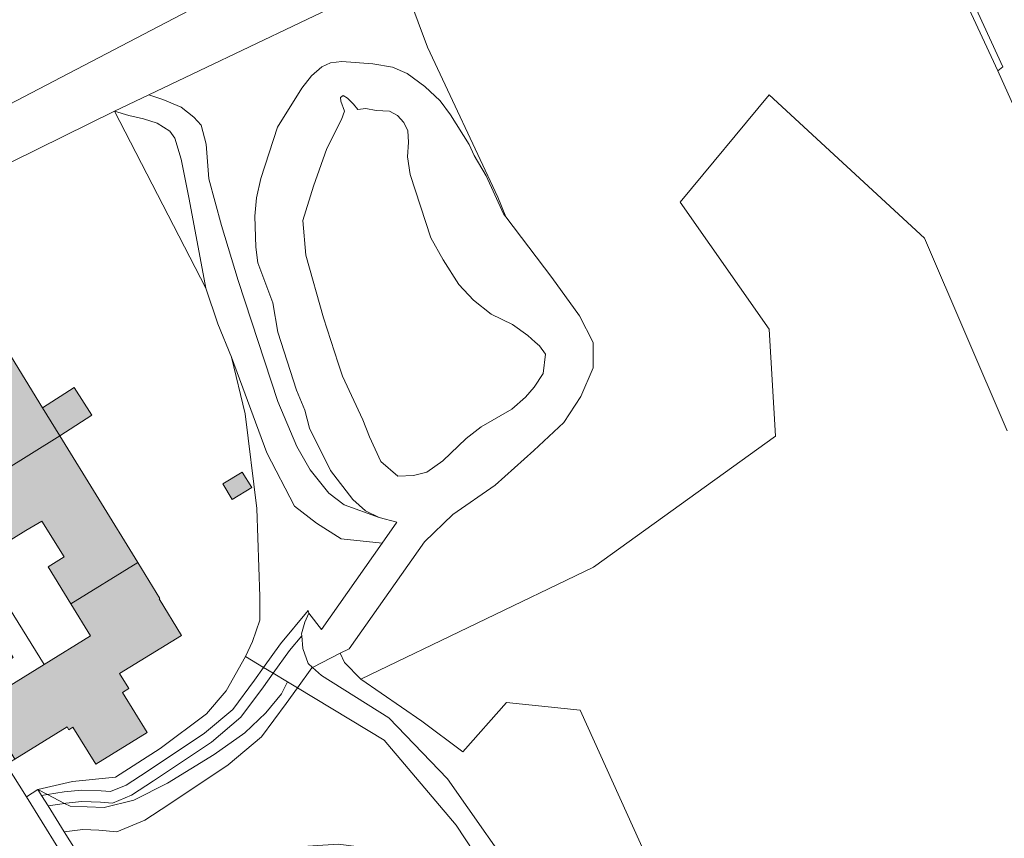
# Model space of a CAD drawing. Header units: metres. Extents: x 187482 to 189800, y 333582 to 335019.
# Tile 162 of 256: x 189237 to 189325, y 333773 to 333846. Entities that reach past the tile are written whole.
import ezdxf

# ---------------------------------------------------------------- set-up
doc = ezdxf.new("R2010")
doc.units = ezdxf.units.M
for name, color, linetype, lineweight in [('B-WE-GR-BEPLANTING_CULTUUR_BODEMBEDEKKER-GV', 252, 'Continuous', 18), ('B-WE-GR-BEPLANTING_CULTUUR_BOSPLANTSOEN-GV', 252, 'Continuous', 18), ('B-WE-GR-BEPLANTING_CULTUUR_HEESTERS-GV', 252, 'Continuous', 18), ('B-WE-GR-BOS_LOOF-GV', 252, 'Continuous', 18), ('B-WE-IE-TERREINAFSCHEIDING_KUNSTMATIG_HEKWERK-G', 252, 'IE-TERREINAFSCHEIDING_KUNSTMATIG-SO', 18), ('B-WE-OG-BEBOUWING-GV', 252, 'Continuous', 18), ('B-WE-OG-TERREIN_BEGROEID-GV', 252, 'Continuous', 18), ('B-WE-OG-TERREIN_ERF-GV', 252, 'Continuous', 18), ('B-WE-OG-WATER_MEER-GV', 252, 'Continuous', 18), ('B-WE-VH-GESLOTENVERHARDING_ASFALT-GV', 252, 'Continuous', 18), ('B-WE-VH-OPENVERHARDING_BETONSTRAATSTEEN-GV', 252, 'Continuous', 18), ('B-WE-VH-OPENVERHARDING_SIERBESTRATING-GV', 252, 'Continuous', 18)]:
    doc.layers.add(name, color=color, linetype=linetype, lineweight=lineweight)
doc.layers.add('B-WE-OG-BEBOUWING-V', color=7, linetype='Continuous', lineweight=18, true_color=0xf0f0f0)
doc.linetypes.add('IE-TERREINAFSCHEIDING_KUNSTMATIG-SO', pattern='A,4,[82,NLCS.SHX,S=0.75,R=90,X=0,Y=0],4,-2', length=10)

msp = doc.modelspace()

# ---------------------------------------------------------------- hatches: boundary and pattern name
at = {"layer": 'B-WE-OG-BEBOUWING-V'}
h = msp.add_hatch(color=256, dxfattribs=at)
h.dxf.hatch_style = 1
h.paths.add_polyline_path([(189224.936, 333811.901), (189230.797, 333802.382), (189240.876, 333808.652), (189239.353, 333811.126), (189236.265, 333816.141), (189230.755, 333812.749), (189229.829, 333814.252), (189229.534, 333814.732)], flags=17)
h = msp.add_hatch(color=256, dxfattribs=at)
h.dxf.hatch_style = 1
h.paths.add_polyline_path([(189239.353, 333811.126), (189240.876, 333808.652), (189243.724, 333810.483), (189242.153, 333812.926)], flags=17)
h = msp.add_hatch(color=256, dxfattribs=at)
h.dxf.hatch_style = 1
h.paths.add_polyline_path([(189241.865, 333793.763), (189247.794, 333797.416), (189240.876, 333808.652), (189230.797, 333802.382), (189233.687, 333797.688), (189237.87, 333800.245), (189239.27, 333801.101), (189241.253, 333797.919), (189239.84, 333797.049)], flags=17)
h = msp.add_hatch(color=256, dxfattribs=at)
h.dxf.hatch_style = 1
h.paths.add_polyline_path([(189257.889, 333804.059), (189257.047, 333805.444), (189255.32, 333804.395), (189256.162, 333803.01)], flags=17)
h = msp.add_hatch(color=256, dxfattribs=at)
h.dxf.hatch_style = 1
h.paths.add_polyline_path([(189241.865, 333793.763), (189243.609, 333790.933), (189239.483, 333788.384), (189233.865, 333784.914), (189236.903, 333780.004), (189241.512, 333782.856), (189241.67, 333782.601), (189242.036, 333782.827), (189244.067, 333779.544), (189248.625, 333782.365), (189246.436, 333785.902), (189246.997, 333786.25), (189246.178, 333787.573), (189251.666, 333790.968), (189249.69, 333794.204), (189249.752, 333794.236), (189247.794, 333797.416)], flags=17)

# ---------------------------------------------------------------- linework, layer by layer
at = {"layer": 'B-WE-GR-BEPLANTING_CULTUUR_BODEMBEDEKKER-GV', "flags": 128}
msp.add_lwpolyline([(189241.264, 333773.564), (189239.833, 333775.85), (189239.256, 333776.772), (189238.932, 333777.29), (189237.909, 333776.652), (189240.71, 333772.161), (189243.186, 333768.115), (189244.269, 333768.763)], close=True, dxfattribs=at)
at = {"layer": 'B-WE-GR-BEPLANTING_CULTUUR_BOSPLANTSOEN-GV', "flags": 128}
for points in [[(189271.059, 333849.53), (189270.535, 333850.929), (189269.589, 333855.388), (189232.347, 333835.908), (189234.373, 333831.854), (189245.725, 333837.439), (189248.755, 333838.885)], [(189271.059, 333849.53), (189248.755, 333838.885), (189249.999, 333838.452), (189251.619, 333837.776), (189252.764, 333836.885), (189253.407, 333836.18), (189253.841, 333834.499), (189254.083, 333831.419), (189255.191, 333827.3), (189256.676, 333822.41), (189260.206, 333811.69), (189261.876, 333807.706), (189263.056, 333805.624), (189264.713, 333803.572), (189266.07, 333802.523), (189269.182, 333801.413), (189267.963, 333802.012), (189266.828, 333802.994), (189264.876, 333805.563), (189263.008, 333809.334), (189262.588, 333810.934), (189261.862, 333812.708), (189260.186, 333817.831), (189259.743, 333820.43), (189258.416, 333823.983), (189258.235, 333825.384), (189258.157, 333828.127), (189258.305, 333829.734), (189258.697, 333831.444), (189260.171, 333836.003), (189262.311, 333839.474), (189263.18, 333840.566), (189264.09, 333841.369), (189264.854, 333841.697), (189265.859, 333841.824), (189268.619, 333841.613), (189270.359, 333841.332), (189271.664, 333840.76), (189273.215, 333839.62), (189274.586, 333838.349), (189275.499, 333837.112), (189277.144, 333834.47), (189277.6, 333833.502), (189278.645, 333831.699), (189280.206, 333828.333), (189280.41, 333828.055), (189279.694, 333829.813), (189273.471, 333843.099)], [(189253.802, 333821.741), (189254.893, 333818.563), (189256.081, 333815.634), (189259.224, 333807.152), (189261.665, 333802.43), (189263.625, 333800.904), (189265.801, 333799.525), (189269.435, 333799.136), (189270.735, 333800.984), (189269.182, 333801.413), (189266.07, 333802.523), (189264.713, 333803.572), (189263.056, 333805.624), (189261.876, 333807.706), (189260.206, 333811.69), (189256.676, 333822.41), (189255.191, 333827.3), (189254.083, 333831.419), (189253.841, 333834.499), (189253.407, 333836.18), (189252.764, 333836.885), (189251.619, 333837.776), (189249.999, 333838.452), (189248.755, 333838.885), (189245.725, 333837.439), (189246.996, 333837.036), (189248.295, 333836.755), (189249.489, 333836.367), (189250.633, 333835.661), (189251.079, 333835.018), (189251.618, 333833.172), (189252.342, 333829.616)], [(189253.802, 333821.741), (189252.342, 333829.616), (189251.618, 333833.172), (189251.079, 333835.018), (189250.633, 333835.661), (189249.489, 333836.367), (189248.295, 333836.755), (189246.996, 333837.036), (189245.725, 333837.439)]]:
    msp.add_lwpolyline(points, close=True, dxfattribs=at)
msp.add_lwpolyline([(189304.563, 333745.499), (189286.982, 333784.339), (189280.461, 333785.002), (189276.591, 333780.644), (189272.954, 333783.367), (189267.541, 333787.073), (189266.104, 333788.558), (189265.732, 333789.373), (189263.282, 333788.123), (189264.054, 333787.41), (189270.03, 333783.652), (189275.238, 333778.263), (189282.242, 333768.267)], dxfattribs=at)
at = {"layer": 'B-WE-GR-BEPLANTING_CULTUUR_HEESTERS-GV', "flags": 128}
msp.add_lwpolyline([(189238.932, 333777.29), (189239.78, 333776.854), (189241.269, 333777.087), (189242.785, 333777.255), (189244.537, 333777.188), (189245.38, 333777.12), (189246.761, 333777.693), (189248.614, 333778.906), (189253.702, 333782.309), (189256.195, 333784.398), (189258.116, 333786.992), (189258.928, 333788.123), (189257.325, 333789.091), (189255.615, 333786.046), (189253.862, 333784.012), (189249.77, 333780.95), (189245.819, 333778.394), (189241.996, 333778.005)], close=True, dxfattribs=at)
msp.add_lwpolyline([(189282.242, 333768.267), (189275.238, 333778.263), (189270.03, 333783.652), (189264.054, 333787.41), (189263.282, 333788.123), (189263.213, 333788.087), (189261.934, 333786.308), (189269.608, 333781.675), (189276.002, 333774.135), (189279.988, 333768.101)], dxfattribs=at)
at = {"layer": 'B-WE-GR-BOS_LOOF-GV'}
for points in [[(189349.122, 333785.126), (189324.004, 333840.987), (189313.988, 333862.564)], [(189271.059, 333849.53), (189273.471, 333843.099), (189279.694, 333829.813), (189280.41, 333828.055), (189284.467, 333822.69), (189286.942, 333819.281), (189288.129, 333816.912), (189288.137, 333814.679), (189287.044, 333812.129), (189285.535, 333809.84), (189282.881, 333807.342), (189279.446, 333804.272), (189275.7, 333801.67), (189273.188, 333799.258), (189266.513, 333789.772), (189265.732, 333789.373), (189266.104, 333788.558), (189267.541, 333787.073), (189288.169, 333797.006), (189304.284, 333808.628), (189303.729, 333818.113), (189295.859, 333829.357), (189303.727, 333838.873), (189317.498, 333826.156), (189324.838, 333809.104)]]:
    msp.add_lwpolyline(points, dxfattribs=at)
at = {"layer": 'B-WE-IE-TERREINAFSCHEIDING_KUNSTMATIG_HEKWERK-G', "ltscale": 0.2, "flags": 128}
for points in [[(189248.755, 333838.885), (189271.059, 333849.53)], [(189245.725, 333837.439), (189248.755, 333838.885)], [(189253.802, 333821.741), (189245.725, 333837.439)], [(189256.081, 333815.634), (189254.893, 333818.563), (189253.802, 333821.741)], [(189257.309, 333810.614), (189256.081, 333815.634)], [(189257.325, 333789.091), (189257.957, 333790.434), (189258.593, 333792.316), (189258.614, 333794.409), (189258.339, 333802.203), (189257.309, 333810.614)], [(189238.932, 333777.29), (189241.996, 333778.005), (189245.819, 333778.394), (189249.77, 333780.95), (189253.862, 333784.012), (189255.615, 333786.046), (189257.325, 333789.091)], [(189258.928, 333788.123), (189257.325, 333789.091)], [(189259.787, 333787.604), (189258.928, 333788.123)], [(189261.046, 333786.844), (189259.787, 333787.604)], [(189261.934, 333786.308), (189261.046, 333786.844)], [(189279.988, 333768.101), (189276.002, 333774.135), (189269.608, 333781.675), (189261.934, 333786.308)], [(189238.932, 333777.29), (189239.256, 333776.772)], [(189239.256, 333776.772), (189239.833, 333775.85)], [(189239.833, 333775.85), (189241.264, 333773.564)], [(189241.264, 333773.564), (189244.269, 333768.763)]]:
    msp.add_lwpolyline(points, dxfattribs=at)
at = {"layer": 'B-WE-OG-BEBOUWING-GV', "flags": 128}
for points in [[(189224.936, 333811.901), (189230.797, 333802.382), (189240.876, 333808.652), (189239.353, 333811.126), (189236.265, 333816.141), (189230.755, 333812.749), (189229.829, 333814.252), (189229.534, 333814.732)], [(189239.353, 333811.126), (189240.876, 333808.652), (189243.724, 333810.483), (189242.153, 333812.926)], [(189241.865, 333793.763), (189247.794, 333797.416), (189240.876, 333808.652), (189230.797, 333802.382), (189233.687, 333797.688), (189237.87, 333800.245), (189239.27, 333801.101), (189241.253, 333797.919), (189239.84, 333797.049)], [(189257.889, 333804.059), (189257.047, 333805.444), (189255.32, 333804.395), (189256.162, 333803.01)], [(189241.865, 333793.763), (189243.609, 333790.933), (189239.483, 333788.384), (189233.865, 333784.914), (189236.903, 333780.004), (189241.512, 333782.856), (189241.67, 333782.601), (189242.036, 333782.827), (189244.067, 333779.544), (189248.625, 333782.365), (189246.436, 333785.902), (189246.997, 333786.25), (189246.178, 333787.573), (189251.666, 333790.968), (189249.69, 333794.204), (189249.752, 333794.236), (189247.794, 333797.416)]]:
    msp.add_lwpolyline(points, close=True, dxfattribs=at)
at = {"layer": 'B-WE-OG-TERREIN_BEGROEID-GV', "flags": 128}
for points in [[(189262.952, 333792.943), (189262.575, 333792.139), (189262.294, 333791.102), (189262.309, 333790.916), (189262.4, 333789.804), (189262.891, 333788.484), (189263.282, 333788.123), (189265.732, 333789.373), (189266.513, 333789.772), (189273.188, 333799.258), (189275.7, 333801.67), (189279.446, 333804.272), (189282.881, 333807.342), (189285.535, 333809.84), (189287.044, 333812.129), (189288.137, 333814.679), (189288.129, 333816.912), (189286.942, 333819.281), (189284.467, 333822.69), (189280.41, 333828.055), (189280.206, 333828.333), (189278.645, 333831.699), (189277.6, 333833.502), (189277.144, 333834.47), (189275.499, 333837.112), (189274.586, 333838.349), (189273.215, 333839.62), (189271.664, 333840.76), (189270.359, 333841.332), (189268.619, 333841.613), (189265.859, 333841.824), (189264.854, 333841.697), (189264.09, 333841.369), (189263.18, 333840.566), (189262.311, 333839.474), (189260.171, 333836.003), (189258.697, 333831.444), (189258.305, 333829.734), (189258.157, 333828.127), (189258.235, 333825.384), (189258.416, 333823.983), (189259.743, 333820.43), (189260.186, 333817.831), (189261.862, 333812.708), (189262.588, 333810.934), (189263.008, 333809.334), (189264.876, 333805.563), (189266.828, 333802.994), (189267.963, 333802.012), (189269.182, 333801.413), (189270.735, 333800.984), (189269.435, 333799.136), (189264.06, 333791.498)], [(189262.678, 333824.658), (189262.397, 333827.723), (189263.342, 333830.781), (189264.532, 333834.117), (189265.847, 333836.68), (189266.107, 333837.428), (189265.766, 333838.314), (189265.755, 333838.633), (189265.979, 333838.815), (189266.36, 333838.59), (189266.914, 333838.056), (189267.289, 333837.565), (189267.989, 333837.652), (189268.905, 333837.499), (189270.083, 333837.418), (189270.794, 333837.043), (189271.35, 333836.414), (189271.716, 333835.689), (189271.764, 333834.669), (189271.691, 333833.372), (189271.924, 333831.806), (189273.767, 333826.193), (189274.858, 333824.253), (189276.229, 333822.056), (189277.523, 333820.661), (189279.092, 333819.439), (189280.978, 333818.522), (189282.35, 333817.538), (189283.013, 333816.956), (189283.387, 333816.627), (189283.928, 333815.883), (189283.716, 333814.172), (189282.923, 333812.949), (189282.14, 333812.079), (189280.933, 333811.021), (189278.207, 333809.444), (189276.893, 333808.426), (189274.832, 333806.421), (189273.402, 333805.428), (189272.226, 333805.14), (189270.819, 333805.065), (189269.316, 333806.367), (189268.311, 333808.573), (189267.722, 333810.076), (189265.913, 333813.93), (189265.536, 333815.088), (189264.231, 333819.102)], [(189262.952, 333792.943), (189264.06, 333791.498), (189269.435, 333799.136), (189265.801, 333799.525), (189263.625, 333800.904), (189261.665, 333802.43), (189259.224, 333807.152), (189256.081, 333815.634), (189257.309, 333810.614), (189258.339, 333802.203), (189258.614, 333794.409), (189258.593, 333792.316), (189257.957, 333790.434), (189257.325, 333789.091), (189258.928, 333788.123), (189260.441, 333790.227), (189262.878, 333793.172)], [(189262.952, 333792.943), (189262.878, 333793.172), (189260.441, 333790.227), (189258.928, 333788.123), (189259.787, 333787.604), (189261.233, 333789.616), (189262.309, 333790.916), (189262.294, 333791.102), (189262.575, 333792.139)], [(189262.309, 333790.916), (189261.233, 333789.616), (189259.787, 333787.604), (189261.046, 333786.844), (189261.934, 333786.308), (189263.213, 333788.087), (189263.282, 333788.123), (189262.891, 333788.484), (189262.4, 333789.804)], [(189258.928, 333788.123), (189258.116, 333786.992), (189256.195, 333784.398), (189253.702, 333782.309), (189248.614, 333778.906), (189246.761, 333777.693), (189245.38, 333777.12), (189244.537, 333777.188), (189242.785, 333777.255), (189241.269, 333777.087), (189239.78, 333776.854), (189241.29, 333776.078), (189241.402, 333776.095), (189242.822, 333776.253), (189244.478, 333776.189), (189245.54, 333776.104), (189247.231, 333776.805), (189249.166, 333778.072), (189254.303, 333781.508), (189256.928, 333783.708), (189258.924, 333786.403), (189259.787, 333787.604)], [(189241.29, 333776.078), (189241.803, 333775.814), (189244.807, 333775.721), (189247.42, 333776.356), (189250.412, 333777.88), (189254.551, 333780.413), (189257.27, 333782.319), (189259.143, 333784.104), (189260.517, 333785.77), (189261.046, 333786.844), (189259.787, 333787.604), (189258.924, 333786.403), (189256.928, 333783.708), (189254.303, 333781.508), (189249.166, 333778.072), (189247.231, 333776.805), (189245.54, 333776.104), (189244.478, 333776.189), (189242.822, 333776.253), (189241.402, 333776.095)], [(189241.264, 333773.564), (189242.912, 333773.748), (189244.331, 333773.693), (189245.941, 333773.564), (189248.404, 333774.585), (189250.546, 333775.987), (189255.805, 333779.505), (189258.761, 333781.982), (189260.943, 333784.93), (189261.934, 333786.308), (189261.046, 333786.844), (189260.517, 333785.77), (189259.143, 333784.104), (189257.27, 333782.319), (189254.551, 333780.413), (189250.412, 333777.88), (189247.42, 333776.356), (189244.807, 333775.721), (189241.803, 333775.814), (189241.29, 333776.078), (189239.833, 333775.85)], [(189261.934, 333786.308), (189260.943, 333784.93), (189258.761, 333781.982), (189255.805, 333779.505), (189250.546, 333775.987), (189248.404, 333774.585), (189245.941, 333773.564), (189244.331, 333773.693), (189242.912, 333773.748), (189241.264, 333773.564), (189244.269, 333768.763), (189244.448, 333768.874), (189246.634, 333769.62), (189251.695, 333770.481), (189256.452, 333771.469), (189261.038, 333772.152), (189265.54, 333772.446), (189270.179, 333771.874), (189279.988, 333768.101), (189276.002, 333774.135), (189269.608, 333781.675)]]:
    msp.add_lwpolyline(points, close=True, dxfattribs=at)
msp.add_lwpolyline([(189324.838, 333809.104), (189317.498, 333826.156), (189303.727, 333838.873), (189295.859, 333829.357), (189303.729, 333818.113), (189304.284, 333808.628), (189288.169, 333797.006), (189267.541, 333787.073), (189272.954, 333783.367), (189276.591, 333780.644), (189280.461, 333785.002), (189286.982, 333784.339), (189304.563, 333745.499)], dxfattribs=at)
at = {"layer": 'B-WE-OG-TERREIN_ERF-GV', "flags": 128}
for points in [[(189236.123, 333779.518), (189237.909, 333776.652), (189238.932, 333777.29), (189241.996, 333778.005), (189245.819, 333778.394), (189249.77, 333780.95), (189253.862, 333784.012), (189255.615, 333786.046), (189257.325, 333789.091), (189257.957, 333790.434), (189258.593, 333792.316), (189258.614, 333794.409), (189258.339, 333802.203), (189257.309, 333810.614), (189256.081, 333815.634), (189254.893, 333818.563), (189253.802, 333821.741), (189245.725, 333837.439), (189234.373, 333831.854)], [(189236.265, 333816.141), (189239.353, 333811.126), (189242.153, 333812.926), (189243.724, 333810.483), (189240.876, 333808.652), (189247.794, 333797.416), (189249.752, 333794.236), (189249.69, 333794.204), (189251.666, 333790.968), (189246.178, 333787.573), (189246.997, 333786.25), (189246.436, 333785.902), (189248.625, 333782.365), (189244.067, 333779.544), (189242.036, 333782.827), (189241.67, 333782.601), (189241.512, 333782.856), (189236.903, 333780.004)]]:
    msp.add_lwpolyline(points, dxfattribs=at)
for points in [[(189257.889, 333804.059), (189256.162, 333803.01), (189255.32, 333804.395), (189257.047, 333805.444)], [(189233.687, 333797.688), (189239.483, 333788.384), (189243.609, 333790.933), (189241.865, 333793.763), (189239.84, 333797.049), (189241.253, 333797.919), (189239.27, 333801.101), (189237.87, 333800.245)], [(189239.78, 333776.854), (189238.932, 333777.29), (189239.256, 333776.772)], [(189241.29, 333776.078), (189239.78, 333776.854), (189239.256, 333776.772), (189239.833, 333775.85)]]:
    msp.add_lwpolyline(points, close=True, dxfattribs=at)
at = {"layer": 'B-WE-OG-WATER_MEER-GV', "flags": 128}
msp.add_lwpolyline([(189262.678, 333824.658), (189264.231, 333819.102), (189265.536, 333815.088), (189265.913, 333813.93), (189267.722, 333810.076), (189268.311, 333808.573), (189269.316, 333806.367), (189270.819, 333805.065), (189272.226, 333805.14), (189273.402, 333805.428), (189274.832, 333806.421), (189276.893, 333808.426), (189278.207, 333809.444), (189280.933, 333811.021), (189282.14, 333812.079), (189282.923, 333812.949), (189283.716, 333814.172), (189283.928, 333815.883), (189283.387, 333816.627), (189283.013, 333816.956), (189282.35, 333817.538), (189280.978, 333818.522), (189279.092, 333819.439), (189277.523, 333820.661), (189276.229, 333822.056), (189274.858, 333824.253), (189273.767, 333826.193), (189271.924, 333831.806), (189271.691, 333833.372), (189271.764, 333834.669), (189271.716, 333835.689), (189271.35, 333836.414), (189270.794, 333837.043), (189270.083, 333837.418), (189268.905, 333837.499), (189267.989, 333837.652), (189267.289, 333837.565), (189266.914, 333838.056), (189266.36, 333838.59), (189265.979, 333838.815), (189265.755, 333838.633), (189265.766, 333838.314), (189266.107, 333837.428), (189265.847, 333836.68), (189264.532, 333834.117), (189263.342, 333830.781), (189262.397, 333827.723)], close=True, dxfattribs=at)
at = {"layer": 'B-WE-VH-GESLOTENVERHARDING_ASFALT-GV', "flags": 128}
for points in [[(189273.736, 333945.739), (189276.586, 333940.536), (189286.707, 333920.799), (189303.909, 333886.054), (189324.442, 333841.367), (189324.004, 333840.987), (189349.122, 333785.126), (189352.284, 333778.392), (189355.291, 333771.587), (189358.233, 333764.545), (189360.969, 333757.421), (189370.2, 333730.189), (189372.391, 333723.228), (189374.727, 333716.314), (189377.424, 333708.701), (189380.41, 333701.196), (189383.486, 333694.341), (189386.715, 333687.556), (189390.225, 333680.602), (189393.891, 333673.73)], [(189162.912, 333800.688), (189163.368, 333800.887), (189163.451, 333800.923), (189163.508, 333800.948), (189163.824, 333801.087), (189169.114, 333803.439), (189170.926, 333804.285), (189175.74, 333806.535), (189182.098, 333809.662), (189201.215, 333819.622), (189202.947, 333820.528), (189208.978, 333823.684), (189213.079, 333825.829), (189232.347, 333835.908), (189269.589, 333855.388), (189302.77, 333872.745), (189301.728, 333874.843), (189300.582, 333877.133), (189301.06, 333877.335), (189299.621, 333880.174), (189185.044, 333820.186)]]:
    msp.add_lwpolyline(points, dxfattribs=at)
at = {"layer": 'B-WE-VH-OPENVERHARDING_BETONSTRAATSTEEN-GV', "flags": 128}
msp.add_lwpolyline([(189239.483, 333788.384), (189233.687, 333797.688), (189230.797, 333802.382), (189224.936, 333811.901), (189222.999, 333815.06), (189216.699, 333811.166), (189216.855, 333810.934), (189214.394, 333809.358), (189213.646, 333808.879), (189214.61, 333807.562), (189217.707, 333809.422), (189222.445, 333812.266), (189236.73, 333788.992), (189232.039, 333786.067), (189236.123, 333779.518), (189236.903, 333780.004), (189233.865, 333784.914)], close=True, dxfattribs=at)
msp.add_lwpolyline([(189269.817, 333724.768), (189268.645, 333726.756), (189264.452, 333733.615), (189257.069, 333745.546), (189252.833, 333752.352), (189251.78, 333754.072), (189243.186, 333768.115), (189240.71, 333772.161), (189237.909, 333776.652), (189236.123, 333779.518), (189232.039, 333786.067), (189228.585, 333791.562), (189221.235, 333803.444), (189217.707, 333809.422), (189214.61, 333807.562), (189232.032, 333779.325)], dxfattribs=at)
at = {"layer": 'B-WE-VH-OPENVERHARDING_SIERBESTRATING-GV', "flags": 128}
msp.add_lwpolyline([(189324.004, 333840.987), (189324.442, 333841.367), (189303.909, 333886.054), (189303.61, 333885.449), (189303.484, 333885.194), (189313.988, 333862.564)], close=True, dxfattribs=at)

doc.saveas('drawing.dxf')
